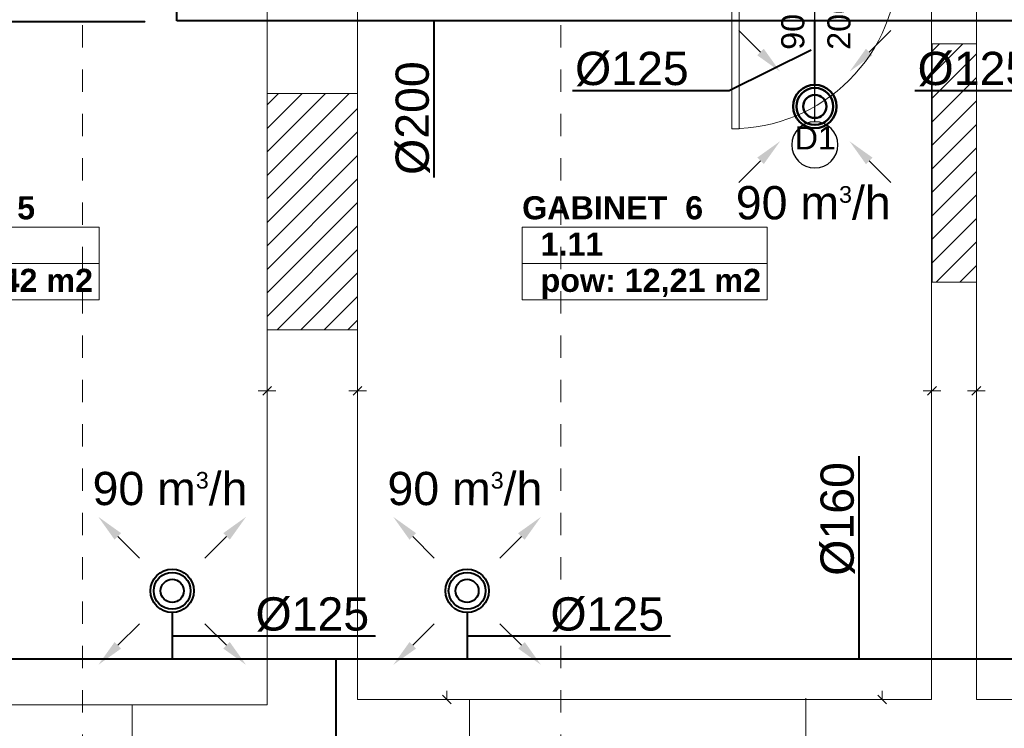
# Model space of a CAD drawing. Header units: millimetres. Extents: x 178516 to 426772, y -178579 to -115871.
# Tile 58 of 256: x 264344 to 269675, y -138875 to -135039. Entities that reach past the tile are written whole.
import ezdxf
from ezdxf.enums import TextEntityAlignment as Align

# ---------------------------------------------------------------- set-up
doc = ezdxf.new("R2010")
doc.units = ezdxf.units.MM
doc.header["$MEASUREMENT"] = 0
doc.linetypes.add('Przerywana', pattern=[240, 120, -120])
doc.layers.get('0').update_dxf_attribs({"color": 252, "lineweight": 5})
for name, color, linetype, lineweight in [('840-G Znaczniki ogólne_Nr_pióra__3', 252, 'Continuous', 5), ('HVAC_exhaust_W1.1', 30, 'Continuous', 50), ('IS_nawiew', 5, 'Continuous', 40), ('IS_wywiew', 1, 'Continuous', 40), ('Nowe_! NAZWY POM', 252, 'Continuous', 5), ('Nowe_! NAZWY POM_Nr_pióra__19', 252, 'Continuous', 5), ('Nowe_220-A Ściany', 252, 'Continuous', 5), ('Nowe_220-A Ściany_Nr_pióra__93', 252, 'Continuous', 5), ('Nowe_Drzwi ARCHICAD_Nr_pióra__168', 252, 'Continuous', 5), ('Nowe_Metryczki pomieszczeń ARCHICADa_Nr_pióra__13', 252, 'Continuous', 5), ('Nowe_Nowe_220(1)-A Ściany zewnętrzne_Nr_pióra__57', 252, 'Continuous', 5), ('Nowe_Znaczniki drzwi ARCHICADa', 252, 'Continuous', 5), ('Nowe_Znaczniki drzwi ARCHICADa_Nr_pióra__111', 252, 'Continuous', 5), ('Nowe_Znaczniki drzwi ARCHICADa_Nr_pióra__141', 252, 'Continuous', 5)]:
    doc.layers.add(name, color=color, linetype=linetype, lineweight=lineweight)
doc.layers.add('HVAC_exhaust_W1', color=7, linetype='Continuous', lineweight=50, true_color=0xd10000)
doc.styles.add('GENERATED_STYLE_1', font='arial.ttf')
doc.styles.add('GENERATED_STYLE_2', font='arialbd.ttf')
doc.styles.add('WE12', font='arial.ttf')
doc.styles.add('WE2', font='arial.ttf')

# ---------------------------------------------------------------- blocks, each defined once
blk = doc.blocks.new('GABINET  6_1.11_28', base_point=(267727.5, -136261))
at = {"layer": 'Nowe_Metryczki pomieszczeń ARCHICADa_Nr_pióra__13', "color": 7, "linetype": 'Continuous', "lineweight": 13}
for p, q in [((267064.5, -136162.8), (267064.5, -136555.7)), ((267064.5, -136162.8), (268390.5, -136162.8)), ((268390.5, -136162.8), (268390.5, -136555.7)), ((267064.5, -136359.2), (268390.5, -136359.2)), ((267064.5, -136555.7), (268390.5, -136555.7))]:
    blk.add_line(p, q, dxfattribs=at)
at = {"layer": 'Nowe_Metryczki pomieszczeń ARCHICADa_Nr_pióra__13', "color": 7, "lineweight": 13, "style": 'GENERATED_STYLE_2'}
for tag, p in [('ROOM_NAME', (267064.5, -135995)), ('ROOM_NUMBER', (267164.5, -136191.4)), ('ROOM_CALC_AREA', (267164.5, -136387.8))]:
    blk.add_attdef(tag, text='', height=125, dxfattribs=at).set_placement(p, align=Align.TOP_LEFT)
blk = doc.blocks.new('GABINET  5_1.8_29', base_point=(264110.9, -136261))
at = {"layer": 'Nowe_Metryczki pomieszczeń ARCHICADa_Nr_pióra__13', "color": 7, "linetype": 'Continuous', "lineweight": 13}
for p, q in [((263447.9, -136162.8), (263447.9, -136555.7)), ((263447.9, -136162.8), (264773.9, -136162.8)), ((264773.9, -136162.8), (264773.9, -136555.7)), ((263447.9, -136359.2), (264773.9, -136359.2)), ((263447.9, -136555.7), (264773.9, -136555.7))]:
    blk.add_line(p, q, dxfattribs=at)
at = {"layer": 'Nowe_Metryczki pomieszczeń ARCHICADa_Nr_pióra__13', "color": 7, "lineweight": 13, "style": 'GENERATED_STYLE_2'}
for tag, p in [('ROOM_NAME', (263447.9, -135995)), ('ROOM_NUMBER', (263547.9, -136191.4)), ('ROOM_CALC_AREA', (263547.9, -136387.8))]:
    blk.add_attdef(tag, text='', height=125, dxfattribs=at).set_placement(p, align=Align.TOP_LEFT)
blk = doc.blocks.new('D Marker 11_28')
at = {"layer": 'Nowe_Znaczniki drzwi ARCHICADa_Nr_pióra__111', "color": 7, "linetype": 'Continuous', "lineweight": 25}
blk.add_line((0, -927.4), (0, 153.6), dxfattribs=at)
at = {"layer": 'Nowe_Znaczniki drzwi ARCHICADa_Nr_pióra__141', "color": 7, "linetype": 'Continuous', "lineweight": 25}
for start, end in [(0, 180), (180, 0)]:
    blk.add_arc((0, -1052.4), 125, start, end, dxfattribs=at)
at = {"layer": 'Nowe_Znaczniki drzwi ARCHICADa_Nr_pióra__141', "color": 7, "lineweight": 25, "style": 'GENERATED_STYLE_1'}
for tag, rotation, p in [('AC_MarkerText_4', 90, (-19.6, -537.9)), ('AC_WIDO_B_SIZE', 90, (230.4, -537.9)), ('AC_MarkerText_1', 360, (-109.1, -1114.9))]:
    blk.add_attdef(tag, text='', height=125, rotation=rotation, dxfattribs=at).set_placement(p, align=Align.BOTTOM_LEFT)
blk = doc.blocks.new('podkład 20251118')
at = {"color": 252, "linetype": 'Continuous', "lineweight": 5}
for p, q in [((265683.7, -137048.5), (265636.2, -137048.5)), ((265660, -137072.2), (265707.5, -137024.7)), ((265707.5, -137024.7), (265660, -137072.2)), ((265683.7, -137048.5), (265731.2, -137048.5)), ((266173.7, -137048.5), (266126.2, -137048.5)), ((266150, -137072.2), (266197.5, -137024.7)), ((266197.5, -137024.7), (266150, -137072.2)), ((266173.7, -137048.5), (266221.2, -137048.5)), ((269283.7, -137048.5), (269236.2, -137048.5)), ((269260, -137072.2), (269307.5, -137024.7)), ((269307.5, -137024.7), (269260, -137072.2)), ((269283.7, -137048.5), (269331.2, -137048.5)), ((269523.7, -137048.5), (269476.2, -137048.5)), ((269500, -137072.2), (269547.5, -137024.7)), ((269547.5, -137024.7), (269500, -137072.2)), ((269523.7, -137048.5), (269571.2, -137048.5)), ((266633, -138695.8), (266680.5, -138743.3)), ((266656.7, -138719.5), (266656.7, -138672)), ((268989.8, -138695.8), (269037.3, -138743.3)), ((269013.5, -138719.5), (269013.5, -138672))]:
    blk.add_line(p, q, dxfattribs=at)
at = {"layer": '840-G Znaczniki ogólne_Nr_pióra__3', "color": 252, "linetype": 'Przerywana', "lineweight": 5}
for p, q in [((264684.9, -121149.1), (264684.9, -142839.1)), ((267273.7, -121149.1), (267273.7, -142839.1))]:
    blk.add_line(p, q, dxfattribs=at)
at = {"layer": 'Nowe_! NAZWY POM_Nr_pióra__19', "color": 252, "linetype": 'Continuous', "lineweight": 5}
for p, q in [((265683.7, -137248.4), (265683.7, -134563.4)), ((269281.3, -135369.5), (269281.3, -134753)), ((269523.7, -134720), (269523.7, -135060)), ((266173.7, -134789.5), (266173.7, -137219.5)), ((269523.7, -135060), (269525, -135060)), ((269525, -135060), (269525, -136488.7)), ((269281.3, -137219.5), (269281.3, -135369.5)), ((269525, -136488.7), (269523.7, -136488.7)), ((269523.7, -136488.7), (269523.7, -138719.5)), ((265683.7, -138748.4), (265683.7, -137248.4)), ((266173.7, -137219.5), (266173.7, -138719.5)), ((269281.3, -138711.1), (269281.3, -137219.5)), ((263763.7, -138748.4), (264933.7, -138748.4)), ((264933.7, -138748.4), (265683.7, -138748.4)), ((266173.7, -138719.5), (266780.2, -138719.5)), ((266780.2, -138719.5), (268608.6, -138719.5)), ((268608.6, -138719.5), (269281.3, -138719.5)), ((269281.3, -138719.5), (269281.3, -138711.1)), ((269523.7, -138719.5), (270243.7, -138719.5))]:
    blk.add_line(p, q, dxfattribs=at)
at = {"layer": 'Nowe_220-A Ściany', "color": 252, "linetype": 'Continuous', "lineweight": 5}
for p, q in [((269283.7, -135209.6), (269323.8, -135169.5)), ((269283.7, -135336.9), (269451.1, -135169.5)), ((269283.7, -135464.2), (269523.7, -135224.2)), ((269283.7, -135591.5), (269523.7, -135351.5)), ((265683.7, -135500.4), (265745.6, -135438.4)), ((265683.7, -135627.6), (265872.9, -135438.4)), ((265683.7, -135754.9), (266000.2, -135438.4)), ((265683.7, -135882.2), (266127.5, -135438.4)), ((269283.7, -135718.7), (269523.7, -135478.7)), ((265683.7, -136009.5), (266173.7, -135519.5)), ((269283.7, -135846), (269523.7, -135606)), ((265683.7, -136136.8), (266173.7, -135646.8)), ((269283.7, -135973.3), (269523.7, -135733.3)), ((265683.7, -136264), (266173.7, -135774)), ((269283.7, -136100.6), (269523.7, -135860.6)), ((265683.7, -136391.3), (266173.7, -135901.3)), ((265683.7, -136518.6), (266173.7, -136028.6)), ((269283.7, -136227.9), (269523.7, -135987.9)), ((269283.7, -136355.1), (269523.7, -136115.1)), ((265683.7, -136645.9), (266173.7, -136155.9)), ((269306.6, -136459.5), (269523.7, -136242.4)), ((265738.4, -136718.4), (266173.7, -136283.2)), ((269433.9, -136459.5), (269523.7, -136369.7)), ((265865.7, -136718.4), (266173.7, -136410.4)), ((265993, -136718.4), (266173.7, -136537.7)), ((266120.3, -136718.4), (266173.7, -136665))]:
    blk.add_line(p, q, dxfattribs=at)
at = {"layer": 'Nowe_220-A Ściany_Nr_pióra__93', "color": 252, "linetype": 'Continuous', "lineweight": 5}
for p, q in [((269523.7, -135169.5), (269283.7, -135169.5)), ((269283.7, -135169.5), (269283.7, -136459.5)), ((269523.7, -136459.5), (269523.7, -135169.5)), ((266173.7, -135438.4), (265683.7, -135438.4)), ((265683.7, -135438.4), (265683.7, -136718.4)), ((266173.7, -136718.4), (266173.7, -135438.4)), ((269283.7, -136459.5), (269523.7, -136459.5)), ((265683.7, -136718.4), (266173.7, -136718.4))]:
    blk.add_line(p, q, dxfattribs=at)
at = {"layer": 'Nowe_Drzwi ARCHICAD_Nr_pióra__168', "color": 252, "linetype": 'Continuous', "lineweight": 5}
for p, q in [((268199.3, -134729.5), (268199.3, -135629.5)), ((268239.3, -135629.5), (268239.3, -134729.5)), ((268199.3, -135629.5), (268239.3, -135629.5))]:
    blk.add_line(p, q, dxfattribs=at)
for centre in [(263469.1, -134503.4), (268199.3, -134729.5)]:
    blk.add_ellipse(centre, major_axis=(-636.4, 636.4), ratio=1, start_param=2.356194, end_param=3.926991, dxfattribs=at)
at = {"layer": 'Nowe_Nowe_220(1)-A Ściany zewnętrzne_Nr_pióra__57', "color": 252, "linetype": 'Continuous', "lineweight": 5}
for p, q in [((266173.7, -138719.5), (266173.7, -130729.5)), ((269281.3, -135369.5), (269281.3, -130729.5)), ((265683.7, -138748.4), (265683.7, -133178.4)), ((269523.7, -138719.5), (269523.7, -133414.9)), ((269281.3, -135169.5), (269523.7, -135169.5)), ((269281.3, -138719.5), (269281.3, -135369.5)), ((265683.7, -135438.4), (266173.7, -135438.4)), ((269281.3, -136459.5), (269523.7, -136459.5)), ((265683.7, -136718.4), (266173.7, -136718.4)), ((257833.7, -138748.4), (265683.7, -138748.4)), ((264953.7, -139392.2), (264953.7, -138748.4)), ((266173.7, -138719.5), (269281.3, -138719.5)), ((266780.2, -138719.5), (266780.2, -139519.5)), ((268600.2, -138711.1), (268600.2, -139519.5)), ((269523.7, -138719.5), (277673.7, -138719.5))]:
    blk.add_line(p, q, dxfattribs=at)
at = {"layer": 'Nowe_! NAZWY POM', "color": 7, "linetype": 'Continuous', "lineweight": 13}
for name, p, values in [('GABINET  5_1.8_29', (264110.9, -136261), {'ROOM_NAME': 'GABINET  5', 'ROOM_NUMBER': '1.8', 'ROOM_CALC_AREA': 'pow: 10,42 m2'}), ('GABINET  6_1.11_28', (267727.5, -136261), {'ROOM_NAME': 'GABINET  6', 'ROOM_NUMBER': '1.11', 'ROOM_CALC_AREA': 'pow: 12,21 m2'})]:
    blk.add_blockref(name, p, dxfattribs=at).add_auto_attribs(values)
at = {"layer": 'Nowe_Znaczniki drzwi ARCHICADa', "color": 7, "linetype": 'Continuous', "lineweight": 25}
blk.add_blockref('D Marker 11_28', (268649.3, -134664.5), dxfattribs=at).add_auto_attribs({'AC_MarkerText_1': 'D1', 'AC_MarkerText_4': '90', 'AC_WIDO_B_SIZE': '200'})
blk = doc.blocks.new('A$C9c2f266a')
at = {"layer": 'HVAC_exhaust_W1', "color": 1, "lineweight": 15}
blk.add_lwpolyline([(106.1, -106.1), (222.7, -222.7)], dxfattribs=at)
at = {"layer": 'HVAC_exhaust_W1', "color": 1}
blk.add_solid([(88.4, -123.7), (0, 0), (123.7, -88.4)], dxfattribs=at)
blk = doc.blocks.new('A$C3e16bd39')
at = {"layer": 'HVAC_exhaust_W1.1', "color": 1}
for centre, radius in [((0, 0), 117.5), ((0, 0), 100), ((0, 0, 200), 62.5)]:
    blk.add_circle(centre, radius, dxfattribs=at)
at = {"layer": 'HVAC_exhaust_W1', "rotation": 180}
blk.add_blockref('A$C9c2f266a', (-188.1, 188.4, -20), dxfattribs=at)
at = {"layer": 'HVAC_exhaust_W1', "xscale": -1, "rotation": 180}
blk.add_blockref('A$C9c2f266a', (188.1, 188.4, -20), dxfattribs=at)
at = {"layer": 'HVAC_exhaust_W1', "xscale": -1}
blk.add_blockref('A$C9c2f266a', (-188.1, -188.4, -20), dxfattribs=at)
at = {"layer": 'HVAC_exhaust_W1'}
blk.add_blockref('A$C9c2f266a', (188.1, -188.4, -20), dxfattribs=at)
blk = doc.blocks.new('NAW')
at = {"layer": 'IS_nawiew', "lineweight": 20}
for p, q in [((656012824.66, 558967268.87, -2), (656012836.31, 558967257.19, -2)), ((656012824.66, 558967268.87, -2), (656012836.31, 558967257.19, -2)), ((656012883.46, 558967268.87, -2), (656012871.81, 558967257.19, -2)), ((656012883.46, 558967268.87, -2), (656012871.81, 558967257.19, -2)), ((656012824.66, 558967209.97, -2), (656012836.31, 558967221.64, -2)), ((656012824.66, 558967209.97, -2), (656012836.31, 558967221.64, -2)), ((656012883.46, 558967209.97, -2), (656012871.81, 558967221.64, -2)), ((656012883.46, 558967209.97, -2), (656012871.81, 558967221.64, -2))]:
    blk.add_line(p, q, dxfattribs=at)
at = {"layer": 'IS_nawiew'}
for centre, radius in [((656012854.06, 558967239.42), 11.75), ((656012854.06, 558967239.42), 11.75), ((656012854.06, 558967239.42), 10), ((656012854.06, 558967239.42), 10), ((656012854.06, 558967239.42, 20), 6.25), ((656012854.06, 558967239.42, 20), 6.25)]:
    blk.add_circle(centre, radius, dxfattribs=at)
for points in [[(656012822.89, 558967267.1, -2), (656012814.06, 558967279.48, -2), (656012826.43, 558967270.64, -2)], [(656012822.89, 558967267.1, -2), (656012814.06, 558967279.48, -2), (656012826.43, 558967270.64, -2)], [(656012885.23, 558967267.1, -2), (656012894.06, 558967279.48, -2), (656012881.7, 558967270.64, -2)], [(656012885.23, 558967267.1, -2), (656012894.06, 558967279.48, -2), (656012881.7, 558967270.64, -2)], [(656012822.89, 558967211.73, -2), (656012814.06, 558967199.35, -2), (656012826.43, 558967208.2, -2)], [(656012822.89, 558967211.73, -2), (656012814.06, 558967199.35, -2), (656012826.43, 558967208.2, -2)], [(656012885.23, 558967211.73, -2), (656012894.06, 558967199.35, -2), (656012881.7, 558967208.2, -2)], [(656012885.23, 558967211.73, -2), (656012894.06, 558967199.35, -2), (656012881.7, 558967208.2, -2)]]:
    blk.add_solid(points, dxfattribs=at)

msp = doc.modelspace()

# ---------------------------------------------------------------- linework, layer by layer
at = {"layer": 'IS_nawiew'}
for p, q in [((265170.1, -138248.4), (265170.1, -138500.6)), ((266766.7, -138248.4), (266766.7, -138500.6)), ((277417.9, -138500.6), (258156.6, -138500.6))]:
    msp.add_line(p, q, dxfattribs=at)
for points in [[(268888.6, -138500.6), (268888.6, -137402), (268888.6, -137402)], [(265170.1, -138374.5), (266268.6, -138374.5), (266268.6, -138374.5)], [(266766.7, -138374.5), (267865.2, -138374.5), (267865.2, -138374.5)], [(266055.3, -138500.6), (266055.3, -139599.1), (266055.3, -139599.1)]]:
    msp.add_lwpolyline(points, dxfattribs=at)
at = {"layer": 'IS_wywiew'}
for p, q in [((265194.8, -135045.5), (265194.8, -134759.1)), ((271608.7, -135045.5), (265194.8, -135045.5)), ((268649.3, -135391.4), (268649.3, -135045.5)), ((268185.4, -135422, 3), (268629.7, -135202.4))]:
    msp.add_line(p, q, dxfattribs=at)
for points in [[(263923.9, -135049.7), (265022.3, -135049.7), (265022.3, -135049.7)], [(266588.1, -135893.8), (266588.1, -135045.5), (266588.1, -135045.5)]]:
    msp.add_lwpolyline(points, dxfattribs=at)
at = {"layer": 'IS_wywiew', "elevation": 3}
for points in [[(267337.1, -135422), (268185.4, -135422), (268185.4, -135422)], [(269191.5, -135422), (270039.7, -135422), (270039.7, -135422)]]:
    msp.add_lwpolyline(points, dxfattribs=at)

# ---------------------------------------------------------------- block references
msp.add_blockref('podkład 20251118', (0, 0))
at = {"layer": 'IS_nawiew', "xscale": 10, "yscale": 10, "zscale": 10}
for p in [(-6559863370.5, -5589810525.1), (-6559861773.9, -5589810525.1)]:
    msp.add_blockref('NAW', p, dxfattribs=at)
at = {"layer": 'IS_wywiew'}
msp.add_blockref('A$C3e16bd39', (268649.3, -135508.9), dxfattribs=at)

# ---------------------------------------------------------------- texts
at = {"layer": 'IS_nawiew', "char_height": 180, "attachment_point": 5, "rotation": 359.9539, "style": 'WE2'}
for insert in [(265158.4, -137578.4), (266755, -137578.4)]:
    msp.add_mtext('90 m{\\A2;\\H0.5x;3}/h', dxfattribs=dict(at, insert=insert))
at = {"layer": 'IS_nawiew', "insert": (268773.3, -137741.7), "char_height": 180, "width": 932.234, "attachment_point": 5, "rotation": 90, "style": 'WE12'}
msp.add_mtext('%%C160', dxfattribs=at)
at = {"layer": 'IS_nawiew', "char_height": 180, "width": 932.234, "attachment_point": 5, "style": 'WE12'}
for insert in [(265928.9, -138259.2), (267525.5, -138259.2)]:
    msp.add_mtext('%%C125', dxfattribs=dict(at, insert=insert))
at = {"layer": 'IS_wywiew', "char_height": 180, "width": 932.234, "attachment_point": 5, "style": 'WE12'}
for insert in [(267658.8, -135306.7, 3), (269513.2, -135306.7, 3)]:
    msp.add_mtext('%%C125', dxfattribs=dict(at, insert=insert))
at = {"layer": 'IS_wywiew', "insert": (266472.9, -135572.1), "char_height": 180, "width": 932.234, "attachment_point": 5, "rotation": 90, "style": 'WE12'}
msp.add_mtext('%%C200', dxfattribs=at)
at = {"layer": 'IS_wywiew', "insert": (268640.8, -136031.5, -5380), "char_height": 180, "attachment_point": 5, "rotation": 359.9539, "style": 'WE2'}
msp.add_mtext('90 m{\\A2;\\H0.5x;3}/h', dxfattribs=at)

doc.saveas('drawing.dxf')
